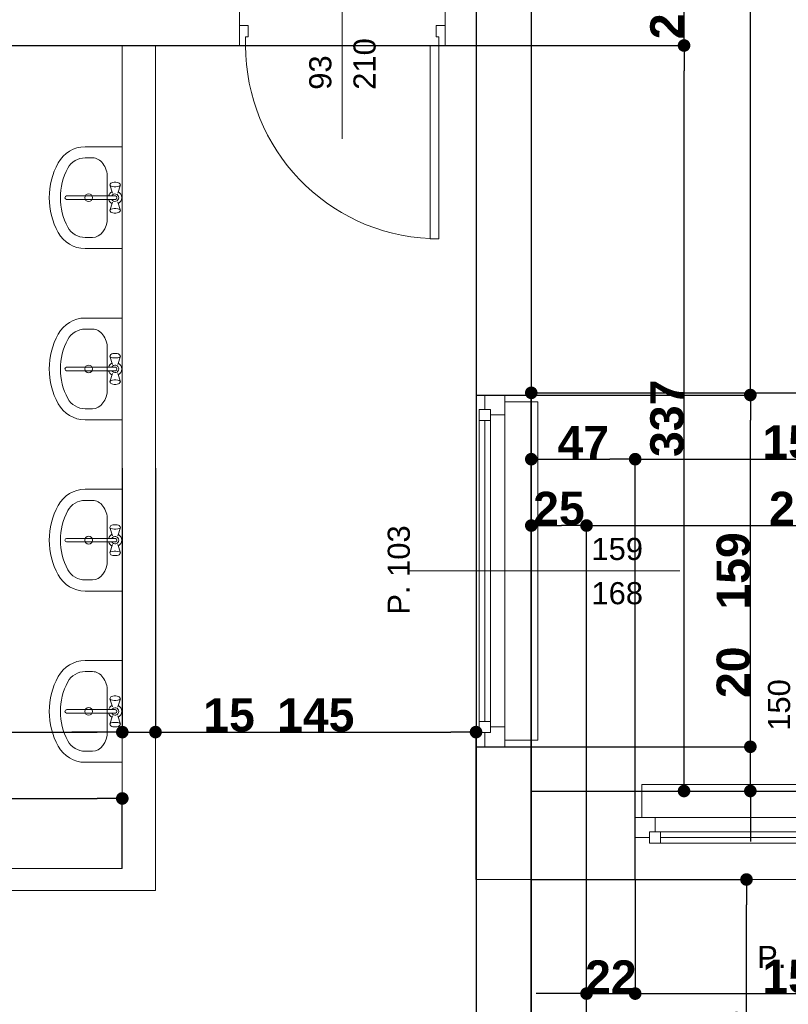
# Model space of a CAD drawing. Header units: millimetres. Extents: x 183299 to 1018155, y -286688 to 171278.
# Tile 77 of 100: x 421944 to 425421, y -86190 to -81740. Entities that reach past the tile are written whole.
import ezdxf

# ---------------------------------------------------------------- set-up
doc = ezdxf.new("R2010")
doc.units = ezdxf.units.MM
doc.header["$MEASUREMENT"] = 0
doc.linetypes.add('Wipeout_Contour', pattern=[1000, 0, -1000])
for name, color, linetype in [('Drzwi ArchiCAD', 7, 'Continuous'), ('inwentaryzacja_sciany', 7, 'Continuous'), ('inwentaryzacja_wyposazenie_sanitarne', 7, 'Continuous'), ('Okna ArchiCADa', 7, 'Continuous'), ('Wymiarowanie - Ogólne', 7, 'Continuous'), ('Znaczniki Drzwi', 7, 'Continuous'), ('Znaczniki Okien', 7, 'Continuous')]:
    doc.layers.add(name, color=color, linetype=linetype)
for name, color, linetype, lineweight in [('Drzwi ArchiCAD_Nr_Pióra__1', 7, 'Continuous', 13), ('inwentaryzacja_sciany_Nr_Pióra__1', 7, 'Continuous', 13), ('inwentaryzacja_wyposazenie_sanitarne_Nr_Pióra__1', 7, 'Continuous', 13), ('Okna ArchiCADa_Nr_Pióra__1', 7, 'Continuous', 13), ('Znaczniki Drzwi_Nr_Pióra__1', 7, 'Continuous', 13), ('Znaczniki Drzwi_Nr_Pióra__7', 7, 'Continuous', 35), ('Znaczniki Okien_Nr_Pióra__1', 7, 'Continuous', 13), ('Znaczniki Okien_Nr_Pióra__7', 7, 'Continuous', 35)]:
    doc.layers.add(name, color=color, linetype=linetype, lineweight=lineweight)
for name, color, linetype, lineweight, true_color in [('Drzwi ArchiCAD_Nr_Pióra__23', 7, 'Continuous', 20, 0xff6600), ('Drzwi ArchiCAD_Nr_Pióra__3', 7, 'Continuous', 18, 0xff6600), ('Okna ArchiCADa_Nr_Pióra__23', 7, 'Continuous', 20, 0xff6600), ('Okna ArchiCADa_Nr_Pióra__3', 7, 'Continuous', 18, 0xff6600)]:
    doc.layers.add(name, color=color, linetype=linetype, lineweight=lineweight, true_color=true_color)
doc.styles.add('GENERATED_STYLE_1', font='arial.ttf')
doc.styles.add('GENERATED_STYLE_2', font='arialbd.ttf')
doc.dimstyles.new('GENERATED_STYLE__1', dxfattribs={"dimtxt": 150, "dimasz": 114, "dimexe": 0.18, "dimexo": 0, "dimgap": 0.09, "dimtad": 1, "dimtih": 1, "dimtoh": 1, "dimdec": 0, "dimlfac": 0.1, "dimzin": 0, "dimdsep": 46, "dimtxsty": 'GENERATED_STYLE_2', "dimblk": 'ARROWHEAD_11', "dimblk1": 'ARROWHEAD_11', "dimblk2": 'ARROWHEAD_11', "dimcen": 0.09, "dimclrd": 256, "dimclre": 256, "dimclrt": 256, "dimazin": 0, "dimtfac": 1, "dimtdec": 4, "dimtmove": 0, "dimatfit": 3, "dimfxl": 1, "dimtolj": 1, "dimtzin": 0, "dimarcsym": 0})
doc.dimstyles.new('GENERATED_STYLE__2', dxfattribs={"dimtxt": 150, "dimasz": 114, "dimexe": 0.18, "dimexo": 0, "dimgap": 0.09, "dimtad": 1, "dimdec": 0, "dimlfac": 0.1, "dimzin": 0, "dimdsep": 46, "dimtxsty": 'GENERATED_STYLE_2', "dimblk": 'ARROWHEAD_11', "dimblk1": 'ARROWHEAD_11', "dimblk2": 'ARROWHEAD_11', "dimcen": 0.09, "dimclrd": 256, "dimclre": 256, "dimclrt": 256, "dimazin": 0, "dimtfac": 1, "dimtdec": 4, "dimtmove": 0, "dimatfit": 3, "dimfxl": 1, "dimtolj": 1, "dimtzin": 0, "dimarcsym": 0})

# ---------------------------------------------------------------- blocks, each defined once
blk = doc.blocks.new('O1 rozwierane 12_106')
at = {"layer": 'Okna ArchiCADa_Nr_Pióra__1', "linetype": 'Continuous'}
for p, q in [((-750, 0), (-750, -90)), ((-720, 0), (-750, 0)), ((720, 0), (750, 0)), ((750, 0), (750, -90))]:
    blk.add_line(p, q, dxfattribs=at)
at = {"layer": 'Okna ArchiCADa_Nr_Pióra__23', "linetype": 'Continuous'}
for p, q in [((-750, 0), (-750, -90)), ((750, -90), (750, 0)), ((-685, -90), (-685, -65)), ((-685, -65), (-685, -115)), ((685, -65), (685, -90)), ((685, -115), (685, -65)), ((-750, -90), (-685, -90)), ((685, -90), (750, -90))]:
    blk.add_line(p, q, dxfattribs=at)
at = {"layer": 'Okna ArchiCADa_Nr_Pióra__3', "linetype": 'Continuous'}
for p, q in [((-720, 120), (-720, 150)), ((-720, 150), (720, 150)), ((720, 150), (720, 120)), ((-720, 120), (720, 120)), ((-750, -280), (750, -280)), ((-750, -280), (750, -280))]:
    blk.add_line(p, q, dxfattribs=at)
at = {"linetype": 'Wipeout_Contour', "ltscale": 5211.845131}
blk.add_wipeout([(635, -115), (635, -65), (660, -65), (660, 0), (-660, 0), (-660, -65), (-635, -65), (-635, -115)], dxfattribs=at).dxf.layer = 'Okna ArchiCADa'
at = {"layer": 'Okna ArchiCADa_Nr_Pióra__23', "linetype": 'Continuous'}
for p, q in [((-660, 0), (-750, 0)), ((-660, -65), (-660, 0)), ((750, 0), (660, 0)), ((660, 0), (660, -65)), ((-685, -65), (-660, -65)), ((-635, -65), (-685, -65)), ((-635, -115), (-635, -65)), ((685, -65), (635, -65)), ((635, -65), (635, -115)), ((660, -65), (685, -65)), ((-685, -115), (-635, -115)), ((635, -115), (685, -115))]:
    blk.add_line(p, q, dxfattribs=at)
at = {"layer": 'Okna ArchiCADa_Nr_Pióra__3', "linetype": 'Continuous'}
for p, q in [((660, 0), (-660, 0)), ((-635, -65), (635, -65)), ((-635, -90), (635, -90)), ((-635, -115), (635, -115)), ((-635, -115), (635, -115))]:
    blk.add_line(p, q, dxfattribs=at)
blk = doc.blocks.new('Znacznik O 12_121')
at = {"layer": 'Znaczniki Okien_Nr_Pióra__1', "linetype": 'Continuous'}
blk.add_line((0, 671.4), (0, -700), dxfattribs=at)
at = {"layer": 'Znaczniki Okien_Nr_Pióra__7', "linetype": 'Continuous', "char_height": 100, "attachment_point": 7, "rotation": 90, "style": 'GENERATED_STYLE_1'}
for s, insert in [('{150}', (-47.9, 272.3)), ('{170}', (152.1, 272.3))]:
    blk.add_mtext(s, dxfattribs=dict(at, insert=insert))
at = {"layer": 'Znaczniki Okien_Nr_Pióra__7', "linetype": 'Continuous', "insert": (-197.9, -802.1), "char_height": 100, "attachment_point": 7, "style": 'GENERATED_STYLE_1'}
blk.add_mtext('{P. 100}', dxfattribs=at)
blk = doc.blocks.new('Ściana_708_2', base_point=(248915.1, -85725.8))
at = {"layer": 'inwentaryzacja_sciany_Nr_Pióra__1', "linetype": 'Continuous'}
for p, q in [((249415.1, -85325.8), (248915.1, -85325.8)), ((249415.1, -85325.8), (249415.1, -85445.8)), ((249415.1, -85445.8), (249385.1, -85445.8)), ((249385.1, -85445.8), (249385.1, -85535.8)), ((249385.1, -85535.8), (249385.1, -85725.8)), ((249165.1, -85725.8), (249385.1, -85725.8))]:
    blk.add_line(p, q, dxfattribs=at)
at = {"layer": 'Okna ArchiCADa', "linetype": 'Continuous'}
blk.add_blockref('O1 rozwierane 12_106', (250135.1, -85445.8), dxfattribs=at)
at = {"layer": 'Znaczniki Okien'}
blk.add_blockref('Znacznik O 12_121', (250135.1, -85325.8), dxfattribs=at)
blk = doc.blocks.new('Puste drzwi_2')
at = {"layer": 'Drzwi ArchiCAD_Nr_Pióra__1', "linetype": 'Continuous'}
for p, q in [((-765, 0), (-765, -250)), ((765, 0), (765, -250))]:
    blk.add_line(p, q, dxfattribs=at)
blk = doc.blocks.new('Ściana_713_2', base_point=(248915.1, -93675.8))
at = {"layer": 'inwentaryzacja_sciany_Nr_Pióra__1', "linetype": 'Continuous'}
blk.add_line((248915.1, -85325.8), (248915.1, -85725.8), dxfattribs=at)
at = {"layer": 'Drzwi ArchiCAD', "linetype": 'Continuous', "rotation": 270}
blk.add_blockref('Puste drzwi_2', (249165.1, -86490.8), dxfattribs=at)
blk = doc.blocks.new('Ściana_739_2', base_point=(247215.1, -85775.8))
at = {"layer": 'inwentaryzacja_sciany_Nr_Pióra__1', "linetype": 'Continuous'}
for p, q in [((247065.1, -85675.8), (245335.1, -85675.8)), ((245335.1, -85775.8), (247215.1, -85775.8))]:
    blk.add_line(p, q, dxfattribs=at)
blk = doc.blocks.new('Ściana_741_2', base_point=(247215.1, -85775.8))
at = {"layer": 'inwentaryzacja_sciany_Nr_Pióra__1', "linetype": 'Continuous'}
for p, q in [((247065.1, -81955.8), (247065.1, -85675.8)), ((247215.1, -85775.8), (247215.1, -81955.8))]:
    blk.add_line(p, q, dxfattribs=at)
blk = doc.blocks.new('D1 Drzwi proste 12_82')
at = {"layer": 'Drzwi ArchiCAD_Nr_Pióra__1', "linetype": 'Continuous'}
for p, q in [((-465, 0), (-465, -90)), ((465, 0), (465, -90))]:
    blk.add_line(p, q, dxfattribs=at)
at = {"layer": 'Drzwi ArchiCAD_Nr_Pióra__23', "linetype": 'Continuous'}
for p, q in [((-437, 0), (-465, 0)), ((-465, 0), (-465, -90)), ((-437, -40), (-437, 0)), ((465, 0), (437, 0)), ((437, 0), (437, -40)), ((465, -90), (465, 0)), ((-425, -40), (-437, -40)), ((-425, -90), (-425, -40)), ((437, -40), (425, -40)), ((425, -40), (425, -90)), ((-465, -90), (-425, -90)), ((425, -90), (465, -90))]:
    blk.add_line(p, q, dxfattribs=at)
at = {"layer": 'Drzwi ArchiCAD_Nr_Pióra__3', "linetype": 'Continuous'}
for p, q in [((437, 874), (397, 874)), ((397, 874), (397, 0)), ((437, 0), (437, 874)), ((397, 0), (437, 0))]:
    blk.add_line(p, q, dxfattribs=at)
blk.add_arc((437, 0), 874, 92.6231, 180, dxfattribs=at)
blk = doc.blocks.new('Znacznik O 12_278')
at = {"layer": 'Znaczniki Drzwi_Nr_Pióra__1', "linetype": 'Continuous'}
blk.add_line((0, 421.4), (0, -440), dxfattribs=at)
at = {"layer": 'Znaczniki Drzwi_Nr_Pióra__7', "linetype": 'Continuous', "char_height": 100, "attachment_point": 7, "rotation": 270, "style": 'GENERATED_STYLE_1'}
for s, insert in [('{210}', (-152.1, 200)), ('{93}', (47.9, 200))]:
    blk.add_mtext(s, dxfattribs=dict(at, insert=insert))
blk = doc.blocks.new('Ściana_742_2', base_point=(248915.1, -81955.8))
at = {"layer": 'inwentaryzacja_sciany_Nr_Pióra__1', "linetype": 'Continuous'}
for p, q in [((247595.1, -81865.8), (247595.1, -81665.8)), ((248525.1, -81865.8), (248525.1, -81665.8)), ((247595.1, -81955.8), (247595.1, -81865.8)), ((248525.1, -81955.8), (248525.1, -81865.8)), ((245385.1, -81955.8), (247065.1, -81955.8)), ((247215.1, -81955.8), (247595.1, -81955.8)), ((248525.1, -81955.8), (248665.1, -81955.8))]:
    blk.add_line(p, q, dxfattribs=at)
at = {"layer": 'Drzwi ArchiCAD', "linetype": 'Continuous', "xscale": -1, "rotation": 180}
blk.add_blockref('D1 Drzwi proste 12_82', (248060.1, -81955.8), dxfattribs=at)
at = {"layer": 'Znaczniki Drzwi', "rotation": 180}
blk.add_blockref('Znacznik O 12_278', (248060.1, -81955.8), dxfattribs=at)
blk = doc.blocks.new('O1 rozwierane 12_135')
at = {"layer": 'Okna ArchiCADa_Nr_Pióra__1', "linetype": 'Continuous'}
for p, q in [((-795, 0), (-795, -90)), ((-765, 0), (-795, 0)), ((765, 0), (795, 0)), ((795, 0), (795, -90))]:
    blk.add_line(p, q, dxfattribs=at)
at = {"layer": 'Okna ArchiCADa_Nr_Pióra__23', "linetype": 'Continuous'}
for p, q in [((-795, 0), (-795, -90)), ((795, -90), (795, 0)), ((-730, -90), (-730, -65)), ((-730, -65), (-730, -115)), ((730, -65), (730, -90)), ((730, -115), (730, -65)), ((-795, -90), (-730, -90)), ((730, -90), (795, -90))]:
    blk.add_line(p, q, dxfattribs=at)
at = {"layer": 'Okna ArchiCADa_Nr_Pióra__3', "linetype": 'Continuous'}
for p, q in [((-765, 120), (-765, 150)), ((-765, 150), (765, 150)), ((765, 150), (765, 120)), ((-765, 120), (765, 120)), ((-795, -130), (795, -130)), ((-795, -130), (795, -130))]:
    blk.add_line(p, q, dxfattribs=at)
at = {"linetype": 'Wipeout_Contour', "ltscale": 5569.643635}
blk.add_wipeout([(680, -115), (680, -65), (705, -65), (705, 0), (-705, 0), (-705, -65), (-680, -65), (-680, -115)], dxfattribs=at).dxf.layer = 'Okna ArchiCADa'
at = {"layer": 'Okna ArchiCADa_Nr_Pióra__23', "linetype": 'Continuous'}
for p, q in [((-705, 0), (-795, 0)), ((-705, -65), (-705, 0)), ((795, 0), (705, 0)), ((705, 0), (705, -65)), ((-730, -65), (-705, -65)), ((-680, -65), (-730, -65)), ((-680, -115), (-680, -65)), ((730, -65), (680, -65)), ((680, -65), (680, -115)), ((705, -65), (730, -65)), ((-730, -115), (-680, -115)), ((680, -115), (730, -115))]:
    blk.add_line(p, q, dxfattribs=at)
at = {"layer": 'Okna ArchiCADa_Nr_Pióra__3', "linetype": 'Continuous'}
for p, q in [((705, 0), (-705, 0)), ((-680, -65), (680, -65)), ((-680, -90), (680, -90)), ((-680, -115), (680, -115)), ((-680, -115), (680, -115))]:
    blk.add_line(p, q, dxfattribs=at)
blk = doc.blocks.new('Znacznik O 12_126')
at = {"layer": 'Znaczniki Okien_Nr_Pióra__1', "linetype": 'Continuous'}
blk.add_line((0, -921.4), (0, 300), dxfattribs=at)
at = {"layer": 'Znaczniki Okien_Nr_Pióra__7', "linetype": 'Continuous', "insert": (-197.9, 297.9), "char_height": 100, "attachment_point": 7, "style": 'GENERATED_STYLE_1'}
blk.add_mtext('{P. 103}', dxfattribs=at)
at = {"layer": 'Znaczniki Okien_Nr_Pióra__7', "linetype": 'Continuous', "char_height": 100, "attachment_point": 7, "rotation": 270, "style": 'GENERATED_STYLE_1'}
for s, insert in [('{168}', (-152.1, -522.3)), ('{159}', (47.9, -522.3))]:
    blk.add_mtext(s, dxfattribs=dict(at, insert=insert))
blk = doc.blocks.new('Ściana_731_2', base_point=(248915.1, -85725.8))
at = {"layer": 'inwentaryzacja_sciany_Nr_Pióra__1', "linetype": 'Continuous'}
for p, q in [((248915.1, -83565.8), (248915.1, -75585.8)), ((248665.1, -81955.8), (248665.1, -83535.8)), ((248705.1, -83535.8), (248665.1, -83535.8)), ((248795.1, -83535.8), (248705.1, -83535.8)), ((248795.1, -83565.8), (248795.1, -83535.8)), ((248915.1, -83565.8), (248795.1, -83565.8)), ((248915.1, -85095.8), (248795.1, -85095.8)), ((248795.1, -85095.8), (248795.1, -85125.8)), ((248915.1, -85725.8), (248915.1, -85095.8)), ((248705.1, -85125.8), (248665.1, -85125.8)), ((248665.1, -85125.8), (248665.1, -85725.8)), ((248795.1, -85125.8), (248705.1, -85125.8))]:
    blk.add_line(p, q, dxfattribs=at)
at = {"layer": 'Okna ArchiCADa', "linetype": 'Continuous', "xscale": -1, "rotation": 270}
blk.add_blockref('O1 rozwierane 12_135', (248795.1, -84330.8), dxfattribs=at)
at = {"layer": 'Znaczniki Okien', "rotation": 90}
blk.add_blockref('Znacznik O 12_126', (248665.1, -84330.8), dxfattribs=at)
blk = doc.blocks.new('Umywalka 01 12_16')
at = {"layer": 'inwentaryzacja_wyposazenie_sanitarne_Nr_Pióra__1', "linetype": 'Continuous'}
for p, q in [((-230, 0), (-230, -168)), ((230, 0), (-230, 0)), ((230, 0), (230, -168)), ((-69.1, -22.7), (-70, -29.2)), ((-70, -29.2), (-70, -36.2)), ((-70, -36.2), (-69.1, -42.7)), ((-67.6, -17.4), (-69.1, -22.7)), ((-69.1, -42.7), (-67.6, -48)), ((-65.6, -13.9), (-67.6, -17.4)), ((-60.4, -10.1), (-65.6, -13.9)), ((-57.6, -8.7), (-60.4, -10.1)), ((-54.8, -10.1), (-57.6, -8.7)), ((-20.1, -20.7), (-57.6, -8.7)), ((-52.3, -14.3), (-54.8, -10.1)), ((-50.5, -20.7), (-52.3, -14.3)), ((-49.5, -28.5), (-50.5, -20.7)), ((-50.5, -44.7), (-49.5, -36.9)), ((-49.5, -36.9), (-49.5, -28.5)), ((-7.9, -31.3), (-7.9, -251.6)), ((7.9, -251.6), (7.9, -31.3)), ((20.1, -20.7), (57.6, -8.7)), ((50.5, -20.7), (49.5, -28.5)), ((49.5, -28.5), (49.5, -36.9)), ((49.5, -36.9), (50.5, -44.7)), ((52.3, -14.3), (50.5, -20.7)), ((54.8, -10.1), (52.3, -14.3)), ((57.6, -8.7), (54.8, -10.1)), ((60.4, -10.1), (57.6, -8.7)), ((60.4, -10.1), (65.6, -13.9)), ((67.6, -17.4), (65.6, -13.9)), ((69.1, -22.7), (67.6, -17.4)), ((67.6, -48), (69.1, -42.7)), ((70, -29.2), (69.1, -22.7)), ((69.1, -42.7), (70, -36.2)), ((70, -36.2), (70, -29.2)), ((-91.1, -67.7), (-91.1, -67.7)), ((91.1, -67.7), (-91.1, -67.7)), ((-67.6, -48), (-65.6, -51.5)), ((-60.4, -55.3), (-65.6, -51.5)), ((-60.4, -55.3), (-57.6, -56.7)), ((-20.1, -44.7), (-57.6, -56.7)), ((-57.6, -56.7), (-54.8, -55.3)), ((-54.8, -55.3), (-52.3, -51.1)), ((-52.3, -51.1), (-50.5, -44.7)), ((20.1, -44.7), (57.6, -56.7)), ((50.5, -44.7), (52.3, -51.1)), ((52.3, -51.1), (54.8, -55.3)), ((54.8, -55.3), (57.6, -56.7)), ((57.6, -56.7), (60.4, -55.3)), ((60.4, -55.3), (65.6, -51.5)), ((65.6, -51.5), (67.6, -48)), ((-180, -134.4), (-180, -168)), ((180, -134.4), (180, -168))]:
    blk.add_line(p, q, dxfattribs=at)
blk.add_circle((0, -151.9), 17.5, dxfattribs=at)
for centre, radius, start, end in [((0, -32.7), 30, 27.9765, 152.0235), ((0, -32.7), 16.8, 298.0549, 241.9451), ((0, -32.7), 8, 10, 170), ((0, -32.7), 30, 207.9765, 254.7747), ((0, -32.7), 30, 285.2253, 332.0235), ((-91.1, -168), 138.9, 180, 241.5254), ((-91.1, -168), 88.9, 180, 241.5254), ((91.1, -168), 88.9, 298.4746, 0), ((91.1, -168), 138.9, 298.4746, 0), ((0, 0), 280, 241.5254, 298.4746), ((0, -251.6), 7.88, 180, 0), ((0, 0), 330, 241.5254, 298.4746)]:
    blk.add_arc(centre, radius, start, end, dxfattribs=at)
for centre, major_axis, start_param, end_param in [((-91.1, -134.4), (88.9, 0), 1.570796, 3.141593), ((91.1, -134.4), (-88.9, 0), 3.141593, 4.712389)]:
    blk.add_ellipse(centre, major_axis=major_axis, ratio=0.750558, start_param=start_param, end_param=end_param, dxfattribs=at)
blk = doc.blocks.new('ARROWHEAD_11')
at = {"linetype": 'Continuous'}
blk.add_line((0, 0), (-1, 0), dxfattribs=at)
at = {"linetype": 'Continuous', "const_width": 0.25, "flags": 128}
blk.add_lwpolyline([(-0.125, 0, 1), (0.125, 0, 1)], format="xyb", close=True, dxfattribs=at)
blk = doc.blocks.new('*D5263')
at = {"layer": 'Defpoints', "color": 0}
for p in [(424008, -80756.3), (419578, -90726.3), (424008, -95196.3)]:
    blk.add_point(p, dxfattribs=at)
at = {"layer": 'Wymiarowanie - Ogólne', "linetype": 'Continuous', "lineweight": -2}
for p, q in [((424008, -80756.3), (424008, -95196.5)), ((419578, -90726.3), (419578, -95196.5)), ((419692, -95196.3), (423894, -95196.3))]:
    blk.add_line(p, q, dxfattribs=at)
at = {"layer": 'Wymiarowanie - Ogólne', "lineweight": -2, "xscale": 114, "yscale": 114, "zscale": 114, "rotation": 180}
blk.add_blockref('ARROWHEAD_11', (419578, -95196.3), dxfattribs=at)
at = {"layer": 'Wymiarowanie - Ogólne', "lineweight": -2, "xscale": 114, "yscale": 114, "zscale": 114}
blk.add_blockref('ARROWHEAD_11', (424008, -95196.3), dxfattribs=at)
at = {"layer": 'Wymiarowanie - Ogólne', "insert": (421793, -95119.7), "char_height": 150, "attachment_point": 5, "style": 'GENERATED_STYLE_2'}
blk.add_mtext('\\A1;443', dxfattribs=at)
blk = doc.blocks.new('*D5264')
at = {"layer": 'Defpoints', "color": 0}
for p in [(424008, -80756.3), (424258, -80756.3), (424258, -95196.3)]:
    blk.add_point(p, dxfattribs=at)
at = {"layer": 'Wymiarowanie - Ogólne', "linetype": 'Continuous', "lineweight": -2}
for p, q in [((424008, -80756.3), (424008, -95196.5)), ((424258, -80756.3), (424258, -95196.5)), ((424122, -95196.3), (424144, -95196.3))]:
    blk.add_line(p, q, dxfattribs=at)
at = {"layer": 'Wymiarowanie - Ogólne', "lineweight": -2, "xscale": 114, "yscale": 114, "zscale": 114, "rotation": 180}
blk.add_blockref('ARROWHEAD_11', (424008, -95196.3), dxfattribs=at)
at = {"layer": 'Wymiarowanie - Ogólne', "lineweight": -2, "xscale": 114, "yscale": 114, "zscale": 114}
blk.add_blockref('ARROWHEAD_11', (424258, -95196.3), dxfattribs=at)
at = {"layer": 'Wymiarowanie - Ogólne', "insert": (424133, -95119.7), "char_height": 150, "attachment_point": 5, "style": 'GENERATED_STYLE_2'}
blk.add_mtext('\\A1;25', dxfattribs=at)
blk = doc.blocks.new('*D5424')
at = {"layer": 'Defpoints', "color": 0}
for p in [(424508, -84026.3), (424258, -89601.3), (424508, -89601.3)]:
    blk.add_point(p, dxfattribs=at)
at = {"layer": 'Wymiarowanie - Ogólne', "linetype": 'Continuous', "lineweight": -2}
for p, q in [((424258, -89601.3), (424258, -84026.1)), ((424372, -84026.3), (424394, -84026.3)), ((424508, -89601.3), (424508, -84026.1))]:
    blk.add_line(p, q, dxfattribs=at)
at = {"layer": 'Wymiarowanie - Ogólne', "lineweight": -2, "xscale": 114, "yscale": 114, "zscale": 114, "rotation": 180}
blk.add_blockref('ARROWHEAD_11', (424258, -84026.3), dxfattribs=at)
at = {"layer": 'Wymiarowanie - Ogólne', "lineweight": -2, "xscale": 114, "yscale": 114, "zscale": 114}
blk.add_blockref('ARROWHEAD_11', (424508, -84026.3), dxfattribs=at)
at = {"layer": 'Wymiarowanie - Ogólne', "insert": (424383, -83949.7), "char_height": 150, "attachment_point": 5, "style": 'GENERATED_STYLE_2'}
blk.add_mtext('\\A1;25', dxfattribs=at)
blk = doc.blocks.new('*D5425')
at = {"layer": 'Defpoints', "color": 0}
for p in [(426508, -84026.3), (424508, -89601.3), (426508, -90481.3)]:
    blk.add_point(p, dxfattribs=at)
at = {"layer": 'Wymiarowanie - Ogólne', "linetype": 'Continuous', "lineweight": -2}
for p, q in [((424508, -89601.3), (424508, -84026.1)), ((424622, -84026.3), (426394, -84026.3)), ((426508, -90481.3), (426508, -84026.1))]:
    blk.add_line(p, q, dxfattribs=at)
at = {"layer": 'Wymiarowanie - Ogólne', "lineweight": -2, "xscale": 114, "yscale": 114, "zscale": 114, "rotation": 180}
blk.add_blockref('ARROWHEAD_11', (424508, -84026.3), dxfattribs=at)
at = {"layer": 'Wymiarowanie - Ogólne', "lineweight": -2, "xscale": 114, "yscale": 114, "zscale": 114}
blk.add_blockref('ARROWHEAD_11', (426508, -84026.3), dxfattribs=at)
at = {"layer": 'Wymiarowanie - Ogólne', "insert": (425508, -83949.7), "char_height": 150, "attachment_point": 5, "style": 'GENERATED_STYLE_2'}
blk.add_mtext('\\A1;200', dxfattribs=at)
blk = doc.blocks.new('*D5433')
at = {"layer": 'Defpoints', "color": 0}
for p in [(424728, -83726.3), (424258, -85226.3), (424728, -85626.3)]:
    blk.add_point(p, dxfattribs=at)
at = {"layer": 'Wymiarowanie - Ogólne', "linetype": 'Continuous', "lineweight": -2}
for p, q in [((424258, -85226.3), (424258, -83726.1)), ((424372, -83726.3), (424614, -83726.3)), ((424728, -85626.3), (424728, -83726.1))]:
    blk.add_line(p, q, dxfattribs=at)
at = {"layer": 'Wymiarowanie - Ogólne', "lineweight": -2, "xscale": 114, "yscale": 114, "zscale": 114, "rotation": 180}
blk.add_blockref('ARROWHEAD_11', (424258, -83726.3), dxfattribs=at)
at = {"layer": 'Wymiarowanie - Ogólne', "lineweight": -2, "xscale": 114, "yscale": 114, "zscale": 114}
blk.add_blockref('ARROWHEAD_11', (424728, -83726.3), dxfattribs=at)
at = {"layer": 'Wymiarowanie - Ogólne', "insert": (424493, -83651), "char_height": 150, "attachment_point": 5, "style": 'GENERATED_STYLE_2'}
blk.add_mtext('\\A1;47', dxfattribs=at)
blk = doc.blocks.new('*D5434')
at = {"layer": 'Defpoints', "color": 0}
for p in [(426228, -83726.3), (424728, -85626.3), (426228, -85626.3)]:
    blk.add_point(p, dxfattribs=at)
at = {"layer": 'Wymiarowanie - Ogólne', "linetype": 'Continuous', "lineweight": -2}
for p, q in [((424728, -85626.3), (424728, -83726.1)), ((424842, -83726.3), (426114, -83726.3)), ((426228, -85626.3), (426228, -83726.1))]:
    blk.add_line(p, q, dxfattribs=at)
at = {"layer": 'Wymiarowanie - Ogólne', "lineweight": -2, "xscale": 114, "yscale": 114, "zscale": 114, "rotation": 180}
blk.add_blockref('ARROWHEAD_11', (424728, -83726.3), dxfattribs=at)
at = {"layer": 'Wymiarowanie - Ogólne', "lineweight": -2, "xscale": 114, "yscale": 114, "zscale": 114}
blk.add_blockref('ARROWHEAD_11', (426228, -83726.3), dxfattribs=at)
at = {"layer": 'Wymiarowanie - Ogólne', "insert": (425478, -83649.7), "char_height": 150, "attachment_point": 5, "style": 'GENERATED_STYLE_2'}
blk.add_mtext('\\A1;150', dxfattribs=at)
blk = doc.blocks.new('*D5442')
at = {"layer": 'Defpoints', "color": 0}
for p in [(440508, -83426.3), (424258, -85226.3), (440508, -85226.3)]:
    blk.add_point(p, dxfattribs=at)
at = {"layer": 'Wymiarowanie - Ogólne', "linetype": 'Continuous', "lineweight": -2}
for p, q in [((424258, -85226.3), (424258, -83426.1)), ((424372, -83426.3), (440394, -83426.3)), ((440508, -85226.3), (440508, -83426.1))]:
    blk.add_line(p, q, dxfattribs=at)
at = {"layer": 'Wymiarowanie - Ogólne', "lineweight": -2, "xscale": 114, "yscale": 114, "zscale": 114, "rotation": 180}
blk.add_blockref('ARROWHEAD_11', (424258, -83426.3), dxfattribs=at)
at = {"layer": 'Wymiarowanie - Ogólne', "lineweight": -2, "xscale": 114, "yscale": 114, "zscale": 114}
blk.add_blockref('ARROWHEAD_11', (440508, -83426.3), dxfattribs=at)
at = {"layer": 'Wymiarowanie - Ogólne', "insert": (432383, -83349.7), "char_height": 150, "attachment_point": 5, "style": 'GENERATED_STYLE_2'}
blk.add_mtext('\\A1;1625', dxfattribs=at)
blk = doc.blocks.new('*D6507')
at = {"layer": 'Defpoints', "color": 0}
for p in [(424728, -85626.3), (424728, -86142.1), (424508, -87156.3)]:
    blk.add_point(p, dxfattribs=at)
at = {"layer": 'Wymiarowanie - Ogólne', "linetype": 'Continuous', "lineweight": -2}
for p, q in [((424728, -85626.3), (424728, -86142.3)), ((424394, -86142.1), (424280, -86142.1)), ((424508, -87156.3), (424508, -86141.9)), ((424508, -86142.1), (424728, -86142.1)), ((424842, -86142.1), (424956, -86142.1))]:
    blk.add_line(p, q, dxfattribs=at)
at = {"layer": 'Wymiarowanie - Ogólne', "lineweight": -2, "xscale": 114, "yscale": 114, "zscale": 114}
blk.add_blockref('ARROWHEAD_11', (424508, -86142.1), dxfattribs=at)
at = {"layer": 'Wymiarowanie - Ogólne', "lineweight": -2, "xscale": 114, "yscale": 114, "zscale": 114, "rotation": 180}
blk.add_blockref('ARROWHEAD_11', (424728, -86142.1), dxfattribs=at)
at = {"layer": 'Wymiarowanie - Ogólne', "insert": (424618, -86066.8), "char_height": 150, "attachment_point": 5, "style": 'GENERATED_STYLE_2'}
blk.add_mtext('\\A1;22', dxfattribs=at)
blk = doc.blocks.new('*D6508')
at = {"layer": 'Defpoints', "color": 0}
for p in [(424728, -85626.3), (426228, -85626.3), (426228, -86142.1)]:
    blk.add_point(p, dxfattribs=at)
at = {"layer": 'Wymiarowanie - Ogólne', "linetype": 'Continuous', "lineweight": -2}
for p, q in [((424728, -85626.3), (424728, -86142.3)), ((426228, -85626.3), (426228, -86142.3)), ((424842, -86142.1), (426114, -86142.1))]:
    blk.add_line(p, q, dxfattribs=at)
at = {"layer": 'Wymiarowanie - Ogólne', "lineweight": -2, "xscale": 114, "yscale": 114, "zscale": 114, "rotation": 180}
blk.add_blockref('ARROWHEAD_11', (424728, -86142.1), dxfattribs=at)
at = {"layer": 'Wymiarowanie - Ogólne', "lineweight": -2, "xscale": 114, "yscale": 114, "zscale": 114}
blk.add_blockref('ARROWHEAD_11', (426228, -86142.1), dxfattribs=at)
at = {"layer": 'Wymiarowanie - Ogólne', "insert": (425478, -86065.5), "char_height": 150, "attachment_point": 5, "style": 'GENERATED_STYLE_2'}
blk.add_mtext('\\A1;150', dxfattribs=at)
blk = doc.blocks.new('*D6574')
at = {"layer": 'Defpoints', "color": 0}
for p in [(424258, -85626.3), (425231.4, -85626.3), (424508, -87156.3)]:
    blk.add_point(p, dxfattribs=at)
at = {"layer": 'Wymiarowanie - Ogólne', "linetype": 'Continuous', "lineweight": -2}
for p, q in [((424258, -85626.3), (425231.5, -85626.3)), ((425231.4, -87042.3), (425231.4, -85740.3)), ((424508, -87156.3), (425231.5, -87156.3))]:
    blk.add_line(p, q, dxfattribs=at)
at = {"layer": 'Wymiarowanie - Ogólne', "lineweight": -2, "xscale": 114, "yscale": 114, "zscale": 114}
for p, rotation in [((425231.4, -85626.3), 90), ((425231.4, -87156.3), 270)]:
    blk.add_blockref('ARROWHEAD_11', p, dxfattribs=dict(at, rotation=rotation))
at = {"layer": 'Wymiarowanie - Ogólne', "insert": (425154.8, -86391.3), "char_height": 150, "attachment_point": 5, "rotation": 90, "style": 'GENERATED_STYLE_2'}
blk.add_mtext('\\A1;153', dxfattribs=at)
blk = doc.blocks.new('*D6680')
at = {"layer": 'Defpoints', "color": 0}
for p in [(419388, -83766.3), (422408, -83766.3), (422408, -84960)]:
    blk.add_point(p, dxfattribs=at)
at = {"layer": 'Wymiarowanie - Ogólne', "linetype": 'Continuous', "lineweight": -2}
for p, q in [((419388, -83766.3), (419388, -84960.2)), ((422408, -83766.3), (422408, -84960.2)), ((419502, -84960), (422294, -84960))]:
    blk.add_line(p, q, dxfattribs=at)
at = {"layer": 'Wymiarowanie - Ogólne', "lineweight": -2, "xscale": 114, "yscale": 114, "zscale": 114, "rotation": 180}
blk.add_blockref('ARROWHEAD_11', (419388, -84960), dxfattribs=at)
at = {"layer": 'Wymiarowanie - Ogólne', "lineweight": -2, "xscale": 114, "yscale": 114, "zscale": 114}
blk.add_blockref('ARROWHEAD_11', (422408, -84960), dxfattribs=at)
at = {"layer": 'Wymiarowanie - Ogólne', "insert": (420898, -84883.4), "char_height": 150, "attachment_point": 5, "style": 'GENERATED_STYLE_2'}
blk.add_mtext('\\A1;302', dxfattribs=at)
blk = doc.blocks.new('*D6681')
at = {"layer": 'Defpoints', "color": 0}
for p in [(422408, -83766.3), (422558, -83766.3), (422558, -84960)]:
    blk.add_point(p, dxfattribs=at)
at = {"layer": 'Wymiarowanie - Ogólne', "linetype": 'Continuous', "lineweight": -2}
for p, q in [((422408, -83766.3), (422408, -84960.2)), ((422558, -83766.3), (422558, -84960.2)), ((422294, -84960), (422180, -84960)), ((422408, -84960), (422558, -84960)), ((422672, -84960), (422996.1, -84960))]:
    blk.add_line(p, q, dxfattribs=at)
at = {"layer": 'Wymiarowanie - Ogólne', "lineweight": -2, "xscale": 114, "yscale": 114, "zscale": 114}
blk.add_blockref('ARROWHEAD_11', (422408, -84960), dxfattribs=at)
at = {"layer": 'Wymiarowanie - Ogólne', "lineweight": -2, "xscale": 114, "yscale": 114, "zscale": 114, "rotation": 180}
blk.add_blockref('ARROWHEAD_11', (422558, -84960), dxfattribs=at)
at = {"layer": 'Wymiarowanie - Ogólne', "insert": (422891, -84883.4), "char_height": 150, "attachment_point": 5, "style": 'GENERATED_STYLE_2'}
blk.add_mtext('\\A1;15', dxfattribs=at)
blk = doc.blocks.new('*D6682')
at = {"layer": 'Defpoints', "color": 0}
for p in [(422558, -83766.3), (424008, -84960), (424008, -85626.3)]:
    blk.add_point(p, dxfattribs=at)
at = {"layer": 'Wymiarowanie - Ogólne', "linetype": 'Continuous', "lineweight": -2}
for p, q in [((422558, -83766.3), (422558, -84960.2)), ((422672, -84960), (423894, -84960)), ((424008, -85626.3), (424008, -84959.8))]:
    blk.add_line(p, q, dxfattribs=at)
at = {"layer": 'Wymiarowanie - Ogólne', "lineweight": -2, "xscale": 114, "yscale": 114, "zscale": 114, "rotation": 180}
blk.add_blockref('ARROWHEAD_11', (422558, -84960), dxfattribs=at)
at = {"layer": 'Wymiarowanie - Ogólne', "lineweight": -2, "xscale": 114, "yscale": 114, "zscale": 114}
blk.add_blockref('ARROWHEAD_11', (424008, -84960), dxfattribs=at)
at = {"layer": 'Wymiarowanie - Ogólne', "insert": (423283, -84883.4), "char_height": 150, "attachment_point": 5, "style": 'GENERATED_STYLE_2'}
blk.add_mtext('\\A1;145', dxfattribs=at)
blk = doc.blocks.new('*D6696')
at = {"layer": 'Defpoints', "color": 0}
for p in [(422408, -85260), (420678, -85576.3), (422408, -85576.3)]:
    blk.add_point(p, dxfattribs=at)
at = {"layer": 'Wymiarowanie - Ogólne', "linetype": 'Continuous', "lineweight": -2}
for p, q in [((420678, -85576.3), (420678, -85259.8)), ((420792, -85260), (422294, -85260)), ((422408, -85576.3), (422408, -85259.8))]:
    blk.add_line(p, q, dxfattribs=at)
at = {"layer": 'Wymiarowanie - Ogólne', "lineweight": -2, "xscale": 114, "yscale": 114, "zscale": 114, "rotation": 180}
blk.add_blockref('ARROWHEAD_11', (420678, -85260), dxfattribs=at)
at = {"layer": 'Wymiarowanie - Ogólne', "lineweight": -2, "xscale": 114, "yscale": 114, "zscale": 114}
blk.add_blockref('ARROWHEAD_11', (422408, -85260), dxfattribs=at)
at = {"layer": 'Wymiarowanie - Ogólne', "insert": (421543, -85183.4), "char_height": 150, "attachment_point": 5, "style": 'GENERATED_STYLE_2'}
blk.add_mtext('\\A1;173', dxfattribs=at)
blk = doc.blocks.new('*D6806')
at = {"layer": 'Defpoints', "color": 0}
for p in [(416158, -81856.3), (424948.9, -81856.3), (424258, -85226.3)]:
    blk.add_point(p, dxfattribs=at)
at = {"layer": 'Wymiarowanie - Ogólne', "linetype": 'Continuous', "lineweight": -2}
for p, q in [((416158, -81856.3), (424949, -81856.3)), ((424948.9, -85112.3), (424948.9, -81970.3)), ((424258, -85226.3), (424949, -85226.3))]:
    blk.add_line(p, q, dxfattribs=at)
at = {"layer": 'Wymiarowanie - Ogólne', "lineweight": -2, "xscale": 114, "yscale": 114, "zscale": 114}
for p, rotation in [((424948.9, -81856.3), 90), ((424948.9, -85226.3), 270)]:
    blk.add_blockref('ARROWHEAD_11', p, dxfattribs=dict(at, rotation=rotation))
at = {"layer": 'Wymiarowanie - Ogólne', "insert": (424872.3, -83541.3), "char_height": 150, "attachment_point": 5, "rotation": 90, "style": 'GENERATED_STYLE_2'}
blk.add_mtext('\\A1;337', dxfattribs=at)
blk = doc.blocks.new('*D6807')
at = {"layer": 'Defpoints', "color": 0}
for p in [(416158, -81566.3), (424948.9, -81566.3), (416158, -81856.3)]:
    blk.add_point(p, dxfattribs=at)
at = {"layer": 'Wymiarowanie - Ogólne', "linetype": 'Continuous', "lineweight": -2}
for p, q in [((416158, -81566.3), (424949, -81566.3)), ((424948.9, -81742.3), (424948.9, -81680.3)), ((416158, -81856.3), (424949, -81856.3))]:
    blk.add_line(p, q, dxfattribs=at)
at = {"layer": 'Wymiarowanie - Ogólne', "lineweight": -2, "xscale": 114, "yscale": 114, "zscale": 114}
for p, rotation in [((424948.9, -81566.3), 90), ((424948.9, -81856.3), 270)]:
    blk.add_blockref('ARROWHEAD_11', p, dxfattribs=dict(at, rotation=rotation))
at = {"layer": 'Wymiarowanie - Ogólne', "insert": (424872.1, -81711.3), "char_height": 150, "attachment_point": 5, "rotation": 90, "style": 'GENERATED_STYLE_2'}
blk.add_mtext('\\A1;29', dxfattribs=at)
blk = doc.blocks.new('*D6810')
at = {"layer": 'Defpoints', "color": 0}
for p in [(424008, -85026.3), (425248.9, -85026.3), (424258, -85226.3)]:
    blk.add_point(p, dxfattribs=at)
at = {"layer": 'Wymiarowanie - Ogólne', "linetype": 'Continuous', "lineweight": -2}
for p, q in [((425248.9, -84912.3), (425248.9, -84580.9)), ((424008, -85026.3), (425249, -85026.3)), ((425248.9, -85226.3), (425248.9, -85026.3)), ((424258, -85226.3), (425249, -85226.3)), ((425248.9, -85340.3), (425248.9, -85454.3))]:
    blk.add_line(p, q, dxfattribs=at)
at = {"layer": 'Wymiarowanie - Ogólne', "lineweight": -2, "xscale": 114, "yscale": 114, "zscale": 114}
for p, rotation in [((425248.9, -85026.3), 270), ((425248.9, -85226.3), 90)]:
    blk.add_blockref('ARROWHEAD_11', p, dxfattribs=dict(at, rotation=rotation))
at = {"layer": 'Wymiarowanie - Ogólne', "insert": (425172.3, -84689.6), "char_height": 150, "attachment_point": 5, "rotation": 90, "style": 'GENERATED_STYLE_2'}
blk.add_mtext('\\A1;20', dxfattribs=at)
blk = doc.blocks.new('*D6811')
at = {"layer": 'Defpoints', "color": 0}
for p in [(424008, -83436.3), (425248.9, -83436.3), (424008, -85026.3)]:
    blk.add_point(p, dxfattribs=at)
at = {"layer": 'Wymiarowanie - Ogólne', "linetype": 'Continuous', "lineweight": -2}
for p, q in [((424008, -83436.3), (425249, -83436.3)), ((425248.9, -84912.3), (425248.9, -83550.3)), ((424008, -85026.3), (425249, -85026.3))]:
    blk.add_line(p, q, dxfattribs=at)
at = {"layer": 'Wymiarowanie - Ogólne', "lineweight": -2, "xscale": 114, "yscale": 114, "zscale": 114}
for p, rotation in [((425248.9, -83436.3), 90), ((425248.9, -85026.3), 270)]:
    blk.add_blockref('ARROWHEAD_11', p, dxfattribs=dict(at, rotation=rotation))
at = {"layer": 'Wymiarowanie - Ogólne', "insert": (425172.1, -84231.3), "char_height": 150, "attachment_point": 5, "rotation": 90, "style": 'GENERATED_STYLE_2'}
blk.add_mtext('\\A1;159', dxfattribs=at)
blk = doc.blocks.new('*D6812')
at = {"layer": 'Defpoints', "color": 0}
for p in [(424258, -75486.3), (425248.9, -75486.3), (424008, -83436.3)]:
    blk.add_point(p, dxfattribs=at)
at = {"layer": 'Wymiarowanie - Ogólne', "linetype": 'Continuous', "lineweight": -2}
for p, q in [((424258, -75486.3), (425249, -75486.3)), ((425248.9, -83322.3), (425248.9, -75600.3)), ((424008, -83436.3), (425249, -83436.3))]:
    blk.add_line(p, q, dxfattribs=at)
at = {"layer": 'Wymiarowanie - Ogólne', "lineweight": -2, "xscale": 114, "yscale": 114, "zscale": 114}
for p, rotation in [((425248.9, -75486.3), 90), ((425248.9, -83436.3), 270)]:
    blk.add_blockref('ARROWHEAD_11', p, dxfattribs=dict(at, rotation=rotation))
at = {"layer": 'Wymiarowanie - Ogólne', "insert": (425172.1, -79461.3), "char_height": 150, "attachment_point": 5, "rotation": 90, "style": 'GENERATED_STYLE_2'}
blk.add_mtext('\\A1;795', dxfattribs=at)
blk = doc.blocks.new('*D6813')
at = {"layer": 'Defpoints', "color": 0}
for p in [(424258, -75486.3), (425538.6, -75486.3), (424258, -85226.3)]:
    blk.add_point(p, dxfattribs=at)
at = {"layer": 'Wymiarowanie - Ogólne', "linetype": 'Continuous', "lineweight": -2}
for p, q in [((424258, -75486.3), (425538.8, -75486.3)), ((425538.6, -85112.3), (425538.6, -75600.3)), ((424258, -85226.3), (425538.8, -85226.3))]:
    blk.add_line(p, q, dxfattribs=at)
at = {"layer": 'Wymiarowanie - Ogólne', "lineweight": -2, "xscale": 114, "yscale": 114, "zscale": 114}
for p, rotation in [((425538.6, -75486.3), 90), ((425538.6, -85226.3), 270)]:
    blk.add_blockref('ARROWHEAD_11', p, dxfattribs=dict(at, rotation=rotation))
at = {"layer": 'Wymiarowanie - Ogólne', "insert": (425461.9, -80356.3), "char_height": 150, "attachment_point": 5, "rotation": 90, "style": 'GENERATED_STYLE_2'}
blk.add_mtext('\\A1;974', dxfattribs=at)

msp = doc.modelspace()

# ---------------------------------------------------------------- block references
at = {"layer": 'inwentaryzacja_sciany'}
for name, p in [('Ściana_741_2', (422557.95206, -85676.32699)), ('Ściana_708_2', (424257.95206, -85626.32699)), ('Ściana_739_2', (422557.95206, -85676.32699))]:
    msp.add_blockref(name, p, dxfattribs=at)
at = {"layer": 'inwentaryzacja_wyposazenie_sanitarne', "linetype": 'Continuous', "rotation": 270}
for p in [(422407.95206, -83318.28244), (422407.95206, -84092.37261), (422407.95206, -84866.46278)]:
    msp.add_blockref('Umywalka 01 12_16', p, dxfattribs=at)

# ---------------------------------------------------------------- dimensions: what is measured, and where the dimension line sits
at = {"layer": 'Wymiarowanie - Ogólne', "linetype": 'Continuous'}
for base, p1, p2, picture, middle in [((422407.95206, -84960.00257), (419387.95206, -83766.32699), (422407.95206, -83766.32699), '*D6680', (420897.95206, -84883.41257)), ((422557.95206, -84960.00257), (422407.95206, -83766.32699), (422557.95206, -83766.32699), '*D6681', (422891.04206, -84883.41257)), ((422407.95206, -85260.00257), (420677.95206, -85576.32699), (422407.95206, -85576.32699), '*D6696', (421542.95206, -85183.41257))]:
    dim = msp.add_linear_dim(base=base, p1=p1, p2=p2, dimstyle='GENERATED_STYLE__1', dxfattribs=at)
    dim.commit()
    dim.dimension.update_dxf_attribs({"geometry": picture, "text_midpoint": middle})

# ---------------------------------------------------------------- next in the draw order: block references
at = {"layer": 'inwentaryzacja_sciany'}
for name, p in [('Ściana_742_2', (424257.95206, -81856.32699)), ('Ściana_713_2', (424257.95206, -93576.32699))]:
    msp.add_blockref(name, p, dxfattribs=at)

# ---------------------------------------------------------------- next in the draw order: block references
msp.add_blockref('Ściana_731_2', (424257.95206, -85626.32699), dxfattribs=at)
at = {"layer": 'inwentaryzacja_wyposazenie_sanitarne', "linetype": 'Continuous', "rotation": 270}
msp.add_blockref('Umywalka 01 12_16', (422407.95206, -82544.19227), dxfattribs=at)

# ---------------------------------------------------------------- next in the draw order: linework, layer by layer
at = {"layer": 'inwentaryzacja_sciany_Nr_Pióra__1', "linetype": 'Continuous'}
for q in [(424257.95206, -85226.32699), (424007.95206, -85626.32699)]:
    msp.add_line((424257.95206, -85626.32699), q, dxfattribs=at)

# ---------------------------------------------------------------- next in the draw order: dimensions: what is measured, and where the dimension line sits
at = {"layer": 'Wymiarowanie - Ogólne', "linetype": 'Continuous'}
for base, p1, p2, picture, middle in [((425248.86922, -75486.32699), (424007.95206, -83436.32699), (424257.95206, -75486.32699), '*D6812', (425172.12922, -79461.32699)), ((425538.64697, -75486.32699), (424257.95206, -85226.32699), (424257.95206, -75486.32699), '*D6813', (425461.90697, -80356.32699)), ((424948.86922, -81566.32699), (416157.95206, -81856.32699), (416157.95206, -81566.32699), '*D6807', (424872.12922, -81711.32699)), ((424948.86922, -81856.32699), (424257.95206, -85226.32699), (416157.95206, -81856.32699), '*D6806', (424872.27922, -83541.32699)), ((425248.86922, -83436.32699), (424007.95206, -85026.32699), (424007.95206, -83436.32699), '*D6811', (425172.12922, -84231.32699)), ((425248.86922, -85026.32699), (424257.95206, -85226.32699), (424007.95206, -85026.32699), '*D6810', (425172.27922, -84689.63699)), ((425231.35552, -85626.32699), (424507.95206, -87156.32699), (424257.95206, -85626.32699), '*D6574', (425154.76552, -86391.32699))]:
    dim = msp.add_linear_dim(base=base, p1=p1, p2=p2, angle=90, dimstyle='GENERATED_STYLE__2', dxfattribs=at)
    dim.commit()
    dim.dimension.update_dxf_attribs({"geometry": picture, "text_midpoint": middle})
for base, p1, p2, picture, middle in [((424007.95206, -95196.32699), (419577.95206, -90726.32699), (424007.95206, -80756.32699), '*D5263', (421792.95206, -95119.73699)), ((424257.95206, -95196.32699), (424007.95206, -80756.32699), (424257.95206, -80756.32699), '*D5264', (424132.95206, -95119.73699)), ((440507.95206, -83426.32699), (424257.95206, -85226.32699), (440507.95206, -85226.32699), '*D5442', (432382.95206, -83349.73699)), ((424727.95206, -83726.32699), (424257.95206, -85226.32699), (424727.95206, -85626.32699), '*D5433', (424492.95206, -83651.01199)), ((426227.95206, -83726.32699), (424727.95206, -85626.32699), (426227.95206, -85626.32699), '*D5434', (425477.95206, -83649.73699)), ((424007.95206, -84960.00257), (422557.95206, -83766.32699), (424007.95206, -85626.32699), '*D6682', (423282.95206, -84883.41257)), ((424507.95206, -84026.32699), (424257.95206, -89601.32699), (424507.95206, -89601.32699), '*D5424', (424382.95206, -83949.73699)), ((426507.95206, -84026.32699), (424507.95206, -89601.32699), (426507.95206, -90481.32699), '*D5425', (425507.95206, -83949.73699)), ((424727.95206, -86142.07841), (424507.95206, -87156.32699), (424727.95206, -85626.32699), '*D6507', (424617.95206, -86066.76341)), ((426227.95206, -86142.07841), (424727.95206, -85626.32699), (426227.95206, -85626.32699), '*D6508', (425477.95206, -86065.48841))]:
    dim = msp.add_linear_dim(base=base, p1=p1, p2=p2, dimstyle='GENERATED_STYLE__1', dxfattribs=at)
    dim.commit()
    dim.dimension.update_dxf_attribs({"geometry": picture, "text_midpoint": middle})

doc.saveas('drawing.dxf')
